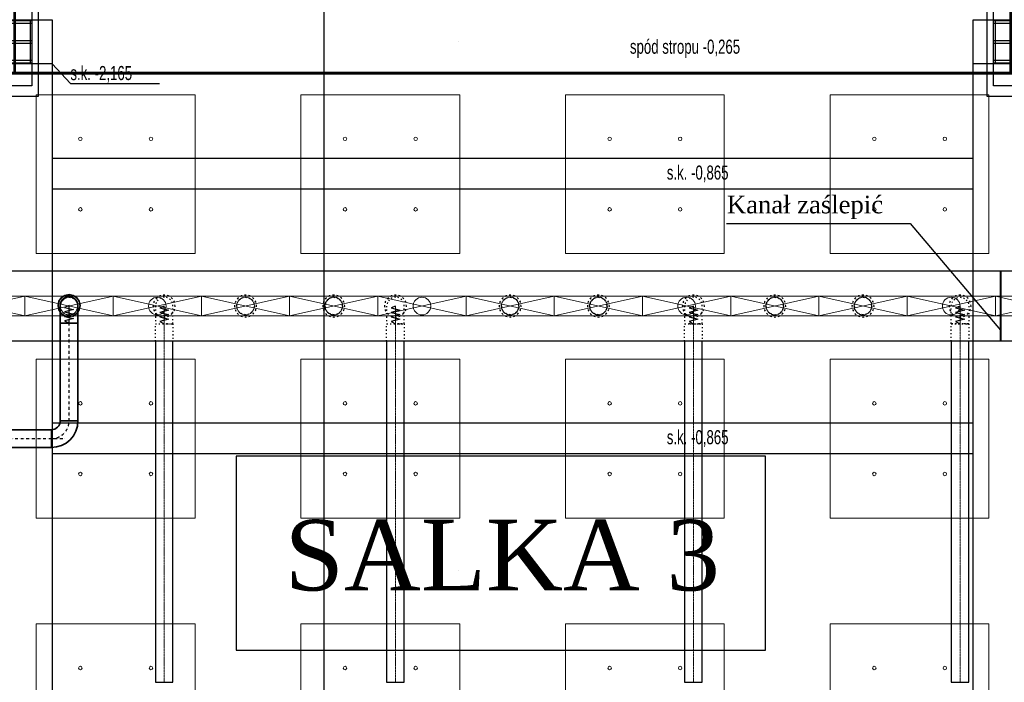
# Model space of a CAD drawing. Header units: centimetres. Extents: x -228435 to 46820, y -89367 to 152985.
# Tile 161 of 256: x -34128 to -22966, y 33738 to 41250. Entities that reach past the tile are written whole.
import ezdxf

# ---------------------------------------------------------------- set-up
doc = ezdxf.new("R2010")
doc.units = ezdxf.units.CM
doc.header["$LTSCALE"] = 50
doc.header["$PDMODE"] = 35
doc.header["$PDSIZE"] = 0.1
for name, pattern in [('01-103-Went PP_poziom-0_5$0$DASHDOT', [25.4, 12.7, -6.35, 0, -6.35]), ('CADVENT_CENTERLINE', [9.9, 7.4, -1, 0.5, -1]), ('CADVENT_HIDDEN', [0.8, 0.25, -0.55]), ('Kondygnacja  -0_5$0$HIDDEN', [9.525, 6.35, -3.175]), ('Kondygnacja  -0_5$0$HIDDEN2', [4.7625, 3.175, -1.5875]), ('Osie rzutów$0$DASHDOT2', [12.7, 6.35, -3.175, 0, -3.175])]:
    doc.linetypes.add(name, pattern=pattern)
doc.layers.get('0').update_dxf_attribs({"color": 8})
doc.layers.get('DEFPOINTS').update_dxf_attribs({"color": 8})
for name, color, linetype in [('01-103-Went PP_poziom-0_5$0$L_Nawiew', 250, 'Continuous'), ('bgde-nawiewEXP', 250, 'Continuous'), ('bgde-nawiewHIDDEN', 250, 'Continuous'), ('IS_zmiany 2024', 3, 'Continuous'), ('Kondygnacja  -0_5$0$ARCH_KONSTR_POWYŻEJ RZUTU', 8, 'Kondygnacja  -0_5$0$HIDDEN'), ('Kondygnacja  -0_5$0$ARCH_KONSTR_POWYŻEJ RZUTU_IST', 8, 'Kondygnacja  -0_5$0$HIDDEN2'), ('Kondygnacja  -0_5$0$ARCH_KONSTRUKCJA_NIEWIDOCZNA', 8, 'Continuous'), ('Kondygnacja  -0_5$0$ARCH_OKŁADZINA', 8, 'Continuous'), ('Kondygnacja  -0_5$0$ARCH_SŁUPY', 8, 'Continuous'), ('Osie rzutów$0$ARCH_INFO_OSIE_IST', 8, 'Osie rzutów$0$DASHDOT2'), ('Osie rzutów$0$ARCH_INFO_OSIE_OPISY_IST', 8, 'Continuous')]:
    doc.layers.add(name, color=color, linetype=linetype)
for name, color, linetype, lineweight in [('bgde-nawiewCEN', 7, 'Continuous', 13), ('bgde_nawiewnik', 11, 'Continuous', 5), ('Kondygnacja  -0_5$0$ARCH_INFO_WYMIARY', 8, 'Continuous', 9), ('SU Lampy kwadratowe  -05$0$ARCH_SUFITY_PODWIESZANE', 8, 'Continuous', 9)]:
    doc.layers.add(name, color=color, linetype=linetype, lineweight=lineweight)
doc.styles.add('Kondygnacja  -0_5$0$BIKTS', font='bikromsw.shx', dxfattribs={"width": 0.8})
doc.styles.add('Kondygnacja  -0_5$0$Romans', font='Romans.shx', dxfattribs={"width": 0.7})
doc.dimstyles.new('Kondygnacja  -0_5$0$Wymiary 1-100', dxfattribs={"dimtxt": 12, "dimasz": 10, "dimexe": 5, "dimexo": 0, "dimgap": 4, "dimtad": 1, "dimrnd": 0.5, "dimzin": 12, "dimdsep": 46, "dimtxsty": 'Kondygnacja  -0_5$0$Romans', "dimblk": 'Kondygnacja  -0_5$0$_Oblique', "dimcen": 10, "dimdle": 10, "dimclrt": 55, "dimazin": 0, "dimtfac": 1, "dimtmove": 1, "dimatfit": 3, "dimfxl": 8, "dimfxlon": 1, "dimtolj": 1, "dimtzin": 0, "dimarcsym": 0})
pattern_1 = [(45, (-1133.3117, -3177.9858), (-0.6735192, 0.6735192), [])]

# ---------------------------------------------------------------- blocks, each defined once
blk = doc.blocks.new('Osie rzutów')
at = {"layer": 'Osie rzutów$0$ARCH_INFO_OSIE_IST', "ltscale": 10}
for p, q in [((9260, 12510), (9260, 4623.26)), ((4436.04, 8600), (15156.54, 8600)), ((4436.24, 8000), (15156.54, 8000))]:
    blk.add_line(p, q, dxfattribs=at)
blk = doc.blocks.new('SU Lampy kwadratowe  -05$0$moduł sufitu')
at = {"layer": 'SU Lampy kwadratowe  -05$0$ARCH_SUFITY_PODWIESZANE'}
for points in [[(60, -60), (240, -60), (240, -240), (60, -240)], [(360, -60), (540, -60), (540, -240), (360, -240)], [(60, -360), (240, -360), (240, -540), (60, -540)], [(360, -360), (540, -360), (540, -540), (360, -540)]]:
    blk.add_lwpolyline(points, close=True, dxfattribs=at)
for centre in [(110, -110), (190, -110), (410, -110), (490, -110), (110, -190), (190, -190), (410, -190), (490, -190), (110, -410), (190, -410), (410, -410), (490, -410), (110, -490), (190, -490), (410, -490), (490, -490)]:
    blk.add_circle(centre, 2, dxfattribs=at)
blk = doc.blocks.new('SU Lampy kwadratowe  -05')
at = {"layer": 'SU Lampy kwadratowe  -05$0$ARCH_SUFITY_PODWIESZANE'}
for p in [(8660, 8600), (9260, 8600), (8660, 8000), (9260, 8000)]:
    blk.add_blockref('SU Lampy kwadratowe  -05$0$moduł sufitu', p, dxfattribs=at)
blk = doc.blocks.new('Kondygnacja  -0_5$0$_Oblique')
at = {"color": 0, "linetype": 'ByBlock', "lineweight": -2}
blk.add_line((-0.5, -0.5), (0.5, 0.5), dxfattribs=at)
blk = doc.blocks.new('*D152')
at = {"layer": 'DEFPOINTS', "color": 0}
for p in [(-29490, 82605), (-29490, 13059), (-30690, 12765)]:
    blk.add_point(p, dxfattribs=at)
at = {"layer": 'Kondygnacja  -0_5$0$ARCH_INFO_WYMIARY', "color": 0, "lineweight": -2}
for p, q in [((-30690, 13051), (-30690, 13064)), ((-29490, 13067), (-29490, 13054)), ((-30700, 13059), (-29480, 13059))]:
    blk.add_line(p, q, dxfattribs=at)
at = {"layer": 'Kondygnacja  -0_5$0$ARCH_INFO_WYMIARY', "color": 0, "lineweight": -2, "xscale": 10, "yscale": 10, "zscale": 10, "rotation": 180}
blk.add_blockref('Kondygnacja  -0_5$0$_Oblique', (-30690, 13059), dxfattribs=at)
at = {"layer": 'Kondygnacja  -0_5$0$ARCH_INFO_WYMIARY', "color": 0, "lineweight": -2, "xscale": 10, "yscale": 10, "zscale": 10}
blk.add_blockref('Kondygnacja  -0_5$0$_Oblique', (-29490, 13059), dxfattribs=at)
at = {"layer": 'Kondygnacja  -0_5$0$ARCH_INFO_WYMIARY', "color": 55, "insert": (-30090, 13069), "char_height": 12, "attachment_point": 5, "style": 'Kondygnacja  -0_5$0$Romans'}
blk.add_mtext('\\A1;1200', dxfattribs=at)
blk = doc.blocks.new('Kondygnacja  -0_5$0$słup_kwadrat')
at = {"layer": 'Kondygnacja  -0_5$0$ARCH_SŁUPY', "lineweight": 40}
h = blk.add_hatch(dxfattribs=at)
h.set_pattern_fill('ANSI31', color=256, scale=0.3, style=0)
h.set_pattern_definition(pattern_1)
h.paths.add_polyline_path([(36, 34), (39, 34), (39, 84), (36, 84)])
h = blk.add_hatch(dxfattribs=at)
h.set_pattern_fill('ANSI31', color=256, scale=0.3, style=0)
h.set_pattern_definition(pattern_1)
h.paths.add_polyline_path([(89, 80), (89, 83), (39, 83), (39, 80)])
h = blk.add_hatch(dxfattribs=at)
h.set_pattern_fill('ANSI31', color=256, scale=0.3, style=0)
h.set_pattern_definition(pattern_1)
h.paths.add_polyline_path([(89, 34), (92, 34), (92, 84), (89, 84)])
h = blk.add_hatch(dxfattribs=at)
h.set_pattern_fill('ANSI31', color=256, scale=0.3, style=0)
h.set_pattern_definition(pattern_1)
h.paths.add_polyline_path([(89, 57.5), (89, 60.5), (39, 60.5), (39, 57.5)])
h = blk.add_hatch(dxfattribs=at)
h.set_pattern_fill('ANSI31', color=256, scale=0.3, style=0)
h.set_pattern_definition(pattern_1)
h.paths.add_polyline_path([(89, 35), (89, 38), (39, 38), (39, 35)])
at = {"layer": 'Kondygnacja  -0_5$0$ARCH_KONSTRUKCJA_NIEWIDOCZNA'}
blk.add_lwpolyline([(119, 109), (119, 9), (9, 9), (9, 109)], close=True, dxfattribs=at)
for points in [[(36, 109), (36, 84)], [(39, 109), (39, 84)], [(62.5, 109), (62.5, 83)], [(65.5, 109), (65.5, 83)], [(89, 109), (89, 84)], [(92, 109), (92, 84)], [(9, 83), (36, 83)], [(9, 80), (36, 80)], [(92, 83), (119, 83)], [(92, 80), (119, 80)], [(9, 60.5), (36, 60.5)], [(9, 57.5), (36, 57.5)], [(92, 60.5), (119, 60.5)], [(92, 57.5), (119, 57.5)], [(9, 38), (36, 38)], [(9, 35), (36, 35)], [(36, 34), (36, 9)], [(39, 34), (39, 9)], [(62.5, 35), (62.5, 9)], [(65.5, 35), (65.5, 9)], [(89, 34), (89, 9)], [(92, 38), (119, 38)], [(92, 35), (119, 35)], [(92, 34), (92, 9)]]:
    blk.add_lwpolyline(points, dxfattribs=at)
at = {"layer": 'Kondygnacja  -0_5$0$ARCH_OKŁADZINA'}
blk.add_lwpolyline([(2, 121), (126, 121), (126, -3), (2, -3)], close=True, dxfattribs=at)
at = {"layer": 'Kondygnacja  -0_5$0$ARCH_SŁUPY', "lineweight": 40}
for p, q in [((39, 60.5), (89, 60.5)), ((89, 57.5), (39, 57.5))]:
    blk.add_line(p, q, dxfattribs=at)
at = {"layer": 'Kondygnacja  -0_5$0$ARCH_SŁUPY', "lineweight": 50, "const_width": 3}
blk.add_lwpolyline([(28.5, 94.5), (99.5, 94.5), (99.5, 23.5), (28.5, 23.5)], close=True, dxfattribs=at)
at = {"layer": 'Kondygnacja  -0_5$0$ARCH_SŁUPY', "lineweight": 40}
for points in [[(36, 84), (39, 84), (39, 34), (36, 34)], [(89, 84), (92, 84), (92, 34), (89, 34)]]:
    blk.add_lwpolyline(points, close=True, dxfattribs=at)
for points in [[(89, 83), (39, 83)], [(39, 80), (89, 80)], [(89, 38), (39, 38)], [(39, 35), (89, 35)]]:
    blk.add_lwpolyline(points, dxfattribs=at)
blk = doc.blocks.new('Kondygnacja  -0_5$0$konstrukcja istniejąca -0.5')
at = {"layer": 'Kondygnacja  -0_5$0$ARCH_KONSTR_POWYŻEJ RZUTU_IST', "ltscale": 10}
for points in [[(8738, 8575), (8582, 8575), (8582, 8625), (8738, 8625), (8738, 8575)], [(9938, 8575), (9782, 8575), (9782, 8625), (9938, 8625), (9938, 8575)], [(8738, 8575), (8738, 7425)], [(9782, 7425), (9782, 8575)], [(8738, 8167.9), (9782, 8167.9)], [(9782, 8132.9), (8738, 8132.9)]]:
    blk.add_lwpolyline(points, dxfattribs=at)
at = {"layer": 'Kondygnacja  -0_5$0$ARCH_KONSTR_POWYŻEJ RZUTU_IST', "ltscale": 10, "elevation": 0}
for points in [[(8713, 8625), (8713, 8575)], [(9807, 8625), (9807, 8575)], [(8738, 8467.9), (9782, 8467.9)], [(9782, 8432.9), (8738, 8432.9)]]:
    blk.add_lwpolyline(points, dxfattribs=at)
at = {"layer": 'Kondygnacja  -0_5$0$ARCH_KONSTR_POWYŻEJ RZUTU_IST'}
blk.add_lwpolyline([(8738, 8575), (8758.7, 8552.5), (8859.8, 8552.5)], dxfattribs=at)
at = {"layer": 'Kondygnacja  -0_5$0$ARCH_KONSTR_POWYŻEJ RZUTU_IST', "style": 'Kondygnacja  -0_5$0$BIKTS', "width": 0.7}
for s, p in [('spód stropu -0,265', (9393, 8586.4)), ('s.k. -2,165', (8758.7, 8556.5)), ('s.k. -0,865', (9434.8, 8443.7)), ('s.k. -0,865', (9434.8, 8143.7))]:
    blk.add_text(s, height=16, dxfattribs=at).set_placement(p)
blk = doc.blocks.new('*D179')
at = {"layer": 'DEFPOINTS', "color": 0}
for p in [(-24020, 81900), (-25166, 12688), (-24020, 12493)]:
    blk.add_point(p, dxfattribs=at)
at = {"layer": 'Kondygnacja  -0_5$0$ARCH_INFO_WYMIARY', "color": 0, "lineweight": -2}
for p, q in [((-25176, 12493), (-24010, 12493)), ((-25166, 12501), (-25166, 12488)), ((-24020, 12501), (-24020, 12488))]:
    blk.add_line(p, q, dxfattribs=at)
at = {"layer": 'Kondygnacja  -0_5$0$ARCH_INFO_WYMIARY', "color": 0, "lineweight": -2, "xscale": 10, "yscale": 10, "zscale": 10, "rotation": 180}
blk.add_blockref('Kondygnacja  -0_5$0$_Oblique', (-25166, 12493), dxfattribs=at)
at = {"layer": 'Kondygnacja  -0_5$0$ARCH_INFO_WYMIARY', "color": 0, "lineweight": -2, "xscale": 10, "yscale": 10, "zscale": 10}
blk.add_blockref('Kondygnacja  -0_5$0$_Oblique', (-24020, 12493), dxfattribs=at)
at = {"layer": 'Kondygnacja  -0_5$0$ARCH_INFO_WYMIARY', "color": 55, "insert": (-24593, 12503), "char_height": 12, "attachment_point": 5, "style": 'Kondygnacja  -0_5$0$Romans'}
blk.add_mtext('\\A1;1145.5', dxfattribs=at)
blk = doc.blocks.new('*D196')
at = {"layer": 'DEFPOINTS', "color": 0}
for p in [(-30050, 80238), (-30300, 80097), (-30300, 12524)]:
    blk.add_point(p, dxfattribs=at)
at = {"layer": 'Kondygnacja  -0_5$0$ARCH_INFO_WYMIARY', "color": 0, "lineweight": -2}
for p, q in [((-30040, 80097), (-30310, 80097)), ((-30300, 80089), (-30300, 80102)), ((-30050, 80105), (-30050, 80092))]:
    blk.add_line(p, q, dxfattribs=at)
at = {"layer": 'Kondygnacja  -0_5$0$ARCH_INFO_WYMIARY', "color": 0, "lineweight": -2, "xscale": 10, "yscale": 10, "zscale": 10, "rotation": 180}
blk.add_blockref('Kondygnacja  -0_5$0$_Oblique', (-30300, 80097), dxfattribs=at)
at = {"layer": 'Kondygnacja  -0_5$0$ARCH_INFO_WYMIARY', "color": 0, "lineweight": -2, "xscale": 10, "yscale": 10, "zscale": 10}
blk.add_blockref('Kondygnacja  -0_5$0$_Oblique', (-30050, 80097), dxfattribs=at)
at = {"layer": 'Kondygnacja  -0_5$0$ARCH_INFO_WYMIARY', "color": 55, "insert": (-30175, 80107), "char_height": 12, "attachment_point": 5, "style": 'Kondygnacja  -0_5$0$Romans'}
blk.add_mtext('\\A1;250', dxfattribs=at)
blk = doc.blocks.new('*D212')
at = {"layer": 'DEFPOINTS', "color": 0}
for p in [(-30586, 81900), (-30681, 12490), (9064, 12490)]:
    blk.add_point(p, dxfattribs=at)
at = {"layer": 'Kondygnacja  -0_5$0$ARCH_INFO_WYMIARY', "color": 0, "lineweight": -2}
for p, q in [((-30673, 81900), (-30686, 81900)), ((-30681, 81910), (-30681, 12480)), ((-30673, 12490), (-30686, 12490))]:
    blk.add_line(p, q, dxfattribs=at)
at = {"layer": 'Kondygnacja  -0_5$0$ARCH_INFO_WYMIARY', "color": 0, "lineweight": -2, "xscale": 10, "yscale": 10, "zscale": 10}
for p, rotation in [((-30681, 81900), 90), ((-30681, 12490), 270)]:
    blk.add_blockref('Kondygnacja  -0_5$0$_Oblique', p, dxfattribs=dict(at, rotation=rotation))
at = {"layer": 'Kondygnacja  -0_5$0$ARCH_INFO_WYMIARY', "color": 55, "insert": (-30691, 47195), "char_height": 12, "attachment_point": 5, "rotation": 90, "style": 'Kondygnacja  -0_5$0$Romans'}
blk.add_mtext('\\A1;69410.5', dxfattribs=at)
blk = doc.blocks.new('*D217')
at = {"layer": 'DEFPOINTS', "color": 0}
for p in [(-29300, 78695), (-29180, 78396), (-29180, 12369)]:
    blk.add_point(p, dxfattribs=at)
at = {"layer": 'Kondygnacja  -0_5$0$ARCH_INFO_WYMIARY', "color": 0, "lineweight": -2}
for p, q in [((-29310, 78396), (-29170, 78396)), ((-29300, 78404), (-29300, 78391)), ((-29180, 78388), (-29180, 78401))]:
    blk.add_line(p, q, dxfattribs=at)
at = {"layer": 'Kondygnacja  -0_5$0$ARCH_INFO_WYMIARY', "color": 0, "lineweight": -2, "xscale": 10, "yscale": 10, "zscale": 10, "rotation": 180}
blk.add_blockref('Kondygnacja  -0_5$0$_Oblique', (-29300, 78396), dxfattribs=at)
at = {"layer": 'Kondygnacja  -0_5$0$ARCH_INFO_WYMIARY', "color": 0, "lineweight": -2, "xscale": 10, "yscale": 10, "zscale": 10}
blk.add_blockref('Kondygnacja  -0_5$0$_Oblique', (-29180, 78396), dxfattribs=at)
at = {"layer": 'Kondygnacja  -0_5$0$ARCH_INFO_WYMIARY', "color": 55, "insert": (-29240, 78406), "char_height": 12, "attachment_point": 5, "style": 'Kondygnacja  -0_5$0$Romans'}
blk.add_mtext('\\A1;120', dxfattribs=at)
blk = doc.blocks.new('*D218')
at = {"layer": 'DEFPOINTS', "color": 0}
for p in [(-29180, 78695), (-24020, 12370), (-24020, 12070)]:
    blk.add_point(p, dxfattribs=at)
at = {"layer": 'Kondygnacja  -0_5$0$ARCH_INFO_WYMIARY', "color": 0, "lineweight": -2}
for p, q in [((-29190, 12070), (-24010, 12070)), ((-29180, 12078), (-29180, 12065)), ((-24020, 12078), (-24020, 12065))]:
    blk.add_line(p, q, dxfattribs=at)
at = {"layer": 'Kondygnacja  -0_5$0$ARCH_INFO_WYMIARY', "color": 0, "lineweight": -2, "xscale": 10, "yscale": 10, "zscale": 10, "rotation": 180}
blk.add_blockref('Kondygnacja  -0_5$0$_Oblique', (-29180, 12070), dxfattribs=at)
at = {"layer": 'Kondygnacja  -0_5$0$ARCH_INFO_WYMIARY', "color": 0, "lineweight": -2, "xscale": 10, "yscale": 10, "zscale": 10}
blk.add_blockref('Kondygnacja  -0_5$0$_Oblique', (-24020, 12070), dxfattribs=at)
at = {"layer": 'Kondygnacja  -0_5$0$ARCH_INFO_WYMIARY', "color": 55, "insert": (-26600, 12080), "char_height": 12, "attachment_point": 5, "style": 'Kondygnacja  -0_5$0$Romans'}
blk.add_mtext('\\A1;5160', dxfattribs=at)
blk = doc.blocks.new('A$C066D7839')
at = {"layer": 'bgde_nawiewnik'}
for p, q in [((-50, -11.15), (-50, 11.15)), ((-50, 11.15), (50, 11.15)), ((-50, -11.15), (50, 11.15)), ((50, -11.15), (-50, 11.15)), ((50, 11.15), (50, -11.15)), ((50, -11.15), (-50, -11.15))]:
    blk.add_line(p, q, dxfattribs=at)
blk.add_circle((0, 0), 10, dxfattribs=at)

msp = doc.modelspace()

# ---------------------------------------------------------------- linework, layer by layer
at = {"layer": 'bgde-nawiewCEN', "linetype": 'CADVENT_CENTERLINE', "ltscale": 0.06}
for p, q in [((-32489.979, 38003.393), (-32489.979, 38003.868)), ((-32489.979, 38002.268), (-32489.979, 38003.393)), ((-32489.979, 38000.075), (-32489.979, 38002.268)), ((-32489.979, 37996.46), (-32489.979, 38000.075)), ((-32489.979, 37991.068), (-32489.979, 37996.46)), ((-32489.979, 37983.542), (-32489.979, 37991.068)), ((-32489.979, 37973.527), (-32489.979, 37983.542)), ((-32489.979, 37960.668), (-32489.979, 37973.527)), ((-32489.979, 37944.608), (-32489.979, 37960.668)), ((-29867.838, 38003.393), (-29867.838, 38003.868)), ((-29867.838, 38002.268), (-29867.838, 38003.393)), ((-29867.838, 38000.075), (-29867.838, 38002.268)), ((-29867.838, 37996.46), (-29867.838, 38000.075)), ((-29867.838, 37991.068), (-29867.838, 37996.46)), ((-29867.838, 37983.542), (-29867.838, 37991.068)), ((-29867.838, 37973.527), (-29867.838, 37983.542)), ((-29867.838, 37960.668), (-29867.838, 37973.527)), ((-29867.838, 37944.608), (-29867.838, 37960.668)), ((-26489.979, 38003.393), (-26489.979, 38003.868)), ((-26489.979, 38002.268), (-26489.979, 38003.393)), ((-26489.979, 38000.075), (-26489.979, 38002.268)), ((-26489.979, 37996.46), (-26489.979, 38000.075)), ((-26489.979, 37991.068), (-26489.979, 37996.46)), ((-26489.979, 37983.542), (-26489.979, 37991.068)), ((-26489.979, 37973.527), (-26489.979, 37983.542)), ((-26489.979, 37960.668), (-26489.979, 37973.527)), ((-26489.979, 37944.608), (-26489.979, 37960.668)), ((-23467.838, 38003.393), (-23467.838, 38003.868)), ((-23467.838, 38002.268), (-23467.838, 38003.393)), ((-23467.838, 38000.075), (-23467.838, 38002.268)), ((-23467.838, 37996.46), (-23467.838, 38000.075)), ((-23467.838, 37991.068), (-23467.838, 37996.46)), ((-23467.838, 37983.542), (-23467.838, 37991.068)), ((-23467.838, 37973.527), (-23467.838, 37983.542)), ((-23467.838, 37960.668), (-23467.838, 37973.527)), ((-23467.838, 37944.608), (-23467.838, 37960.668)), ((-32489.979, 37924.993), (-32489.979, 37944.608)), ((-32489.979, 37901.468), (-32489.979, 37924.993)), ((-32489.979, 37873.675), (-32489.979, 37901.468)), ((-32489.979, 37822.564), (-32489.979, 37873.675)), ((-29867.838, 37924.993), (-29867.838, 37944.608)), ((-29867.838, 37901.468), (-29867.838, 37924.993)), ((-29867.838, 37873.675), (-29867.838, 37901.468)), ((-29867.838, 37822.564), (-29867.838, 37873.675)), ((-26489.979, 37924.993), (-26489.979, 37944.608)), ((-26489.979, 37901.468), (-26489.979, 37924.993)), ((-26489.979, 37873.675), (-26489.979, 37901.468)), ((-26489.979, 37822.564), (-26489.979, 37873.675)), ((-23467.838, 37924.993), (-23467.838, 37944.608)), ((-23467.838, 37901.468), (-23467.838, 37924.993)), ((-23467.838, 37873.675), (-23467.838, 37901.468)), ((-23467.838, 37822.564), (-23467.838, 37873.675)), ((-32489.979, 37803.868), (-32489.979, 37822.564)), ((-32489.979, 33738.069), (-32489.979, 37803.868)), ((-29867.838, 37803.868), (-29867.838, 37822.564)), ((-29867.838, 33738.069), (-29867.838, 37803.868)), ((-26489.979, 37803.868), (-26489.979, 37822.564)), ((-26489.979, 33738.069), (-26489.979, 37803.868)), ((-23467.838, 37803.868), (-23467.838, 37822.564)), ((-23467.838, 33738.069), (-23467.838, 37803.868))]:
    msp.add_line(p, q, dxfattribs=at)
at = {"layer": 'bgde-nawiewEXP', "linetype": 'Continuous'}
for points in [[(-40588.801, 38403.941), (-19380.813, 38403.941), (-19380.813, 37603.941), (-40588.801, 37603.941)], [(-32589.979, 37603.941), (-32589.979, 33738.07), (-32389.979, 33738.07), (-32389.979, 37603.941)], [(-29967.838, 37603.941), (-29967.838, 33738.07), (-29767.838, 33738.07), (-29767.838, 37603.941)], [(-26589.979, 37603.941), (-26589.979, 33738.07), (-26389.979, 33738.07), (-26389.979, 37603.941)], [(-23567.838, 37603.941), (-23567.838, 33738.07), (-23367.838, 33738.07), (-23367.838, 37603.941)]]:
    msp.add_lwpolyline(points, dxfattribs=at)
at = {"layer": 'bgde-nawiewHIDDEN', "linetype": 'CADVENT_HIDDEN'}
for points in [[(-33692.838, 38003.868), (-33683.323, 37956.032), (-33656.226, 37915.479), (-33615.674, 37888.383), (-33567.838, 37878.868), (-33520.003, 37888.383), (-33479.45, 37915.479), (-33452.353, 37956.032), (-33442.838, 38003.868), (-33452.353, 38051.703), (-33479.45, 38092.256), (-33520.003, 38119.352), (-33567.838, 38128.868), (-33615.674, 38119.352), (-33656.226, 38092.256), (-33683.323, 38051.703)], [(-33692.838, 38003.868), (-33683.323, 37956.032), (-33656.226, 37915.479), (-33615.674, 37888.383), (-33567.838, 37878.868), (-33520.003, 37888.383), (-33479.45, 37915.479), (-33452.353, 37956.032), (-33442.838, 38003.868), (-33452.353, 38051.703), (-33479.45, 38092.256), (-33520.003, 38119.352), (-33567.838, 38128.868), (-33615.674, 38119.352), (-33656.226, 38092.256), (-33683.323, 38051.703)], [(-33667.838, 38003.868), (-33660.226, 37965.599), (-33638.549, 37933.157), (-33606.106, 37911.48), (-33567.838, 37903.868), (-33529.57, 37911.48), (-33497.127, 37933.157), (-33475.45, 37965.599), (-33467.838, 38003.868), (-33475.45, 38042.136), (-33497.127, 38074.578), (-33529.57, 38096.255), (-33567.838, 38103.868), (-33606.106, 38096.255), (-33638.549, 38074.578), (-33660.226, 38042.136)], [(-32614.979, 38003.868), (-32605.464, 37956.032), (-32578.368, 37915.479), (-32537.815, 37888.383), (-32489.979, 37878.868), (-32442.144, 37888.383), (-32401.591, 37915.479), (-32374.494, 37956.032), (-32364.979, 38003.868), (-32374.494, 38051.703), (-32401.591, 38092.256), (-32442.144, 38119.352), (-32489.979, 38128.868), (-32537.815, 38119.352), (-32578.368, 38092.256), (-32605.464, 38051.703)], [(-32614.979, 38003.868), (-32605.464, 37956.032), (-32578.368, 37915.479), (-32537.815, 37888.383), (-32489.979, 37878.868), (-32442.144, 37888.383), (-32401.591, 37915.479), (-32374.494, 37956.032), (-32364.979, 38003.868), (-32374.494, 38051.703), (-32401.591, 38092.256), (-32442.144, 38119.352), (-32489.979, 38128.868), (-32537.815, 38119.352), (-32578.368, 38092.256), (-32605.464, 38051.703)], [(-31692.838, 38003.868), (-31683.323, 37956.032), (-31656.226, 37915.479), (-31615.674, 37888.383), (-31567.838, 37878.868), (-31520.003, 37888.383), (-31479.45, 37915.479), (-31452.353, 37956.032), (-31442.838, 38003.868), (-31452.353, 38051.703), (-31479.45, 38092.256), (-31520.003, 38119.352), (-31567.838, 38128.868), (-31615.674, 38119.352), (-31656.226, 38092.256), (-31683.323, 38051.703)], [(-31692.838, 38003.868), (-31683.323, 37956.032), (-31656.226, 37915.479), (-31615.674, 37888.383), (-31567.838, 37878.868), (-31520.003, 37888.383), (-31479.45, 37915.479), (-31452.353, 37956.032), (-31442.838, 38003.868), (-31452.353, 38051.703), (-31479.45, 38092.256), (-31520.003, 38119.352), (-31567.838, 38128.868), (-31615.674, 38119.352), (-31656.226, 38092.256), (-31683.323, 38051.703)], [(-31667.838, 38003.868), (-31660.226, 38042.136), (-31638.549, 38074.578), (-31606.106, 38096.255), (-31567.838, 38103.868), (-31529.57, 38096.255), (-31497.127, 38074.578), (-31475.45, 38042.136), (-31467.838, 38003.868), (-31475.45, 37965.599), (-31497.127, 37933.157), (-31529.57, 37911.48), (-31567.838, 37903.868), (-31606.106, 37911.48), (-31638.549, 37933.157), (-31660.226, 37965.599)], [(-31667.838, 38003.868), (-31660.226, 38042.136), (-31638.549, 38074.578), (-31606.106, 38096.255), (-31567.838, 38103.868), (-31529.57, 38096.255), (-31497.127, 38074.578), (-31475.45, 38042.136), (-31467.838, 38003.868), (-31475.45, 37965.599), (-31497.127, 37933.157), (-31529.57, 37911.48), (-31567.838, 37903.868), (-31606.106, 37911.48), (-31638.549, 37933.157), (-31660.226, 37965.599)], [(-30692.838, 38003.868), (-30683.323, 37956.032), (-30656.226, 37915.479), (-30615.674, 37888.383), (-30567.838, 37878.868), (-30520.003, 37888.383), (-30479.45, 37915.479), (-30452.353, 37956.032), (-30442.838, 38003.868), (-30452.353, 38051.703), (-30479.45, 38092.256), (-30520.003, 38119.352), (-30567.838, 38128.868), (-30615.674, 38119.352), (-30656.226, 38092.256), (-30683.323, 38051.703)], [(-30692.838, 38003.868), (-30683.323, 37956.032), (-30656.226, 37915.479), (-30615.674, 37888.383), (-30567.838, 37878.868), (-30520.003, 37888.383), (-30479.45, 37915.479), (-30452.353, 37956.032), (-30442.838, 38003.868), (-30452.353, 38051.703), (-30479.45, 38092.256), (-30520.003, 38119.352), (-30567.838, 38128.868), (-30615.674, 38119.352), (-30656.226, 38092.256), (-30683.323, 38051.703)], [(-30667.838, 38003.868), (-30660.226, 37965.599), (-30638.549, 37933.157), (-30606.106, 37911.48), (-30567.838, 37903.868), (-30529.57, 37911.48), (-30497.127, 37933.157), (-30475.45, 37965.599), (-30467.838, 38003.868), (-30475.45, 38042.136), (-30497.127, 38074.578), (-30529.57, 38096.255), (-30567.838, 38103.868), (-30606.106, 38096.255), (-30638.549, 38074.578), (-30660.226, 38042.136)], [(-30667.838, 38003.868), (-30660.226, 38042.136), (-30638.549, 38074.578), (-30606.106, 38096.255), (-30567.838, 38103.868), (-30529.57, 38096.255), (-30497.127, 38074.578), (-30475.45, 38042.136), (-30467.838, 38003.868), (-30475.45, 37965.599), (-30497.127, 37933.157), (-30529.57, 37911.48), (-30567.838, 37903.868), (-30606.106, 37911.48), (-30638.549, 37933.157), (-30660.226, 37965.599)], [(-29992.838, 38003.868), (-29983.323, 37956.032), (-29956.226, 37915.479), (-29915.674, 37888.383), (-29867.838, 37878.868), (-29820.003, 37888.383), (-29779.45, 37915.479), (-29752.353, 37956.032), (-29742.838, 38003.868), (-29752.353, 38051.703), (-29779.45, 38092.256), (-29820.003, 38119.352), (-29867.838, 38128.868), (-29915.674, 38119.352), (-29956.226, 38092.256), (-29983.323, 38051.703)], [(-29992.838, 38003.868), (-29983.323, 37956.032), (-29956.226, 37915.479), (-29915.674, 37888.383), (-29867.838, 37878.868), (-29820.003, 37888.383), (-29779.45, 37915.479), (-29752.353, 37956.032), (-29742.838, 38003.868), (-29752.353, 38051.703), (-29779.45, 38092.256), (-29820.003, 38119.352), (-29867.838, 38128.868), (-29915.674, 38119.352), (-29956.226, 38092.256), (-29983.323, 38051.703)], [(-28692.838, 38003.868), (-28683.323, 37956.032), (-28656.226, 37915.479), (-28615.674, 37888.383), (-28567.838, 37878.868), (-28520.003, 37888.383), (-28479.45, 37915.479), (-28452.353, 37956.032), (-28442.838, 38003.868), (-28452.353, 38051.703), (-28479.45, 38092.256), (-28520.003, 38119.352), (-28567.838, 38128.868), (-28615.674, 38119.352), (-28656.226, 38092.256), (-28683.323, 38051.703)], [(-28692.838, 38003.868), (-28683.323, 37956.032), (-28656.226, 37915.479), (-28615.674, 37888.383), (-28567.838, 37878.868), (-28520.003, 37888.383), (-28479.45, 37915.479), (-28452.353, 37956.032), (-28442.838, 38003.868), (-28452.353, 38051.703), (-28479.45, 38092.256), (-28520.003, 38119.352), (-28567.838, 38128.868), (-28615.674, 38119.352), (-28656.226, 38092.256), (-28683.323, 38051.703)], [(-28667.838, 38003.868), (-28660.226, 38042.136), (-28638.549, 38074.578), (-28606.106, 38096.255), (-28567.838, 38103.868), (-28529.57, 38096.255), (-28497.127, 38074.578), (-28475.45, 38042.136), (-28467.838, 38003.868), (-28475.45, 37965.599), (-28497.127, 37933.157), (-28529.57, 37911.48), (-28567.838, 37903.868), (-28606.106, 37911.48), (-28638.549, 37933.157), (-28660.226, 37965.599)], [(-27692.838, 38003.868), (-27683.323, 37956.032), (-27656.226, 37915.479), (-27615.674, 37888.383), (-27567.838, 37878.868), (-27520.003, 37888.383), (-27479.45, 37915.479), (-27452.353, 37956.032), (-27442.838, 38003.868), (-27452.353, 38051.703), (-27479.45, 38092.256), (-27520.003, 38119.352), (-27567.838, 38128.868), (-27615.674, 38119.352), (-27656.226, 38092.256), (-27683.323, 38051.703)], [(-27692.838, 38003.868), (-27683.323, 37956.032), (-27656.226, 37915.479), (-27615.674, 37888.383), (-27567.838, 37878.868), (-27520.003, 37888.383), (-27479.45, 37915.479), (-27452.353, 37956.032), (-27442.838, 38003.868), (-27452.353, 38051.703), (-27479.45, 38092.256), (-27520.003, 38119.352), (-27567.838, 38128.868), (-27615.674, 38119.352), (-27656.226, 38092.256), (-27683.323, 38051.703)], [(-27667.838, 38003.868), (-27660.226, 37965.599), (-27638.549, 37933.157), (-27606.106, 37911.48), (-27567.838, 37903.868), (-27529.57, 37911.48), (-27497.127, 37933.157), (-27475.45, 37965.599), (-27467.838, 38003.868), (-27475.45, 38042.136), (-27497.127, 38074.578), (-27529.57, 38096.255), (-27567.838, 38103.868), (-27606.106, 38096.255), (-27638.549, 38074.578), (-27660.226, 38042.136)], [(-27667.838, 38003.868), (-27660.226, 38042.136), (-27638.549, 38074.578), (-27606.106, 38096.255), (-27567.838, 38103.868), (-27529.57, 38096.255), (-27497.127, 38074.578), (-27475.45, 38042.136), (-27467.838, 38003.868), (-27475.45, 37965.599), (-27497.127, 37933.157), (-27529.57, 37911.48), (-27567.838, 37903.868), (-27606.106, 37911.48), (-27638.549, 37933.157), (-27660.226, 37965.599)], [(-26614.979, 38003.868), (-26605.464, 37956.032), (-26578.368, 37915.479), (-26537.815, 37888.383), (-26489.979, 37878.868), (-26442.144, 37888.383), (-26401.591, 37915.479), (-26374.494, 37956.032), (-26364.979, 38003.868), (-26374.494, 38051.703), (-26401.591, 38092.256), (-26442.144, 38119.352), (-26489.979, 38128.868), (-26537.815, 38119.352), (-26578.368, 38092.256), (-26605.464, 38051.703)], [(-26614.979, 38003.868), (-26605.464, 37956.032), (-26578.368, 37915.479), (-26537.815, 37888.383), (-26489.979, 37878.868), (-26442.144, 37888.383), (-26401.591, 37915.479), (-26374.494, 37956.032), (-26364.979, 38003.868), (-26374.494, 38051.703), (-26401.591, 38092.256), (-26442.144, 38119.352), (-26489.979, 38128.868), (-26537.815, 38119.352), (-26578.368, 38092.256), (-26605.464, 38051.703)], [(-25692.838, 38003.868), (-25683.323, 37956.032), (-25656.226, 37915.479), (-25615.674, 37888.383), (-25567.838, 37878.868), (-25520.003, 37888.383), (-25479.45, 37915.479), (-25452.353, 37956.032), (-25442.838, 38003.868), (-25452.353, 38051.703), (-25479.45, 38092.256), (-25520.003, 38119.352), (-25567.838, 38128.868), (-25615.674, 38119.352), (-25656.226, 38092.256), (-25683.323, 38051.703)], [(-25692.838, 38003.868), (-25683.323, 37956.032), (-25656.226, 37915.479), (-25615.674, 37888.383), (-25567.838, 37878.868), (-25520.003, 37888.383), (-25479.45, 37915.479), (-25452.353, 37956.032), (-25442.838, 38003.868), (-25452.353, 38051.703), (-25479.45, 38092.256), (-25520.003, 38119.352), (-25567.838, 38128.868), (-25615.674, 38119.352), (-25656.226, 38092.256), (-25683.323, 38051.703)], [(-25667.838, 38003.868), (-25660.226, 37965.599), (-25638.549, 37933.157), (-25606.106, 37911.48), (-25567.838, 37903.868), (-25529.57, 37911.48), (-25497.127, 37933.157), (-25475.45, 37965.599), (-25467.838, 38003.868), (-25475.45, 38042.136), (-25497.127, 38074.578), (-25529.57, 38096.255), (-25567.838, 38103.868), (-25606.106, 38096.255), (-25638.549, 38074.578), (-25660.226, 38042.136)], [(-24692.838, 38003.868), (-24683.323, 37956.032), (-24656.226, 37915.479), (-24615.674, 37888.383), (-24567.838, 37878.868), (-24520.003, 37888.383), (-24479.45, 37915.479), (-24452.353, 37956.032), (-24442.838, 38003.868), (-24452.353, 38051.703), (-24479.45, 38092.256), (-24520.003, 38119.352), (-24567.838, 38128.868), (-24615.674, 38119.352), (-24656.226, 38092.256), (-24683.323, 38051.703)], [(-24692.838, 38003.868), (-24683.323, 37956.032), (-24656.226, 37915.479), (-24615.674, 37888.383), (-24567.838, 37878.868), (-24520.003, 37888.383), (-24479.45, 37915.479), (-24452.353, 37956.032), (-24442.838, 38003.868), (-24452.353, 38051.703), (-24479.45, 38092.256), (-24520.003, 38119.352), (-24567.838, 38128.868), (-24615.674, 38119.352), (-24656.226, 38092.256), (-24683.323, 38051.703)], [(-24667.838, 38003.868), (-24660.226, 37965.599), (-24638.549, 37933.157), (-24606.106, 37911.48), (-24567.838, 37903.868), (-24529.57, 37911.48), (-24497.127, 37933.157), (-24475.45, 37965.599), (-24467.838, 38003.868), (-24475.45, 38042.136), (-24497.127, 38074.578), (-24529.57, 38096.255), (-24567.838, 38103.868), (-24606.106, 38096.255), (-24638.549, 38074.578), (-24660.226, 38042.136)], [(-24667.838, 38003.868), (-24660.226, 38042.136), (-24638.549, 38074.578), (-24606.106, 38096.255), (-24567.838, 38103.868), (-24529.57, 38096.255), (-24497.127, 38074.578), (-24475.45, 38042.136), (-24467.838, 38003.868), (-24475.45, 37965.599), (-24497.127, 37933.157), (-24529.57, 37911.48), (-24567.838, 37903.868), (-24606.106, 37911.48), (-24638.549, 37933.157), (-24660.226, 37965.599)], [(-23592.838, 38003.868), (-23583.323, 37956.032), (-23556.226, 37915.479), (-23515.674, 37888.383), (-23467.838, 37878.868), (-23420.003, 37888.383), (-23379.45, 37915.479), (-23352.353, 37956.032), (-23342.838, 38003.868), (-23352.353, 38051.703), (-23379.45, 38092.256), (-23420.003, 38119.352), (-23467.838, 38128.868), (-23515.674, 38119.352), (-23556.226, 38092.256), (-23583.323, 38051.703)], [(-23592.838, 38003.868), (-23583.323, 37956.032), (-23556.226, 37915.479), (-23515.674, 37888.383), (-23467.838, 37878.868), (-23420.003, 37888.383), (-23379.45, 37915.479), (-23352.353, 37956.032), (-23342.838, 38003.868), (-23352.353, 38051.703), (-23379.45, 38092.256), (-23420.003, 38119.352), (-23467.838, 38128.868), (-23515.674, 38119.352), (-23556.226, 38092.256), (-23583.323, 38051.703)], [(-23567.838, 37803.868), (-23567.838, 38003.868), (-23560.226, 38042.136), (-23538.549, 38074.578), (-23506.106, 38096.255), (-23467.838, 38103.868), (-23429.57, 38096.255), (-23397.127, 38074.578), (-23375.45, 38042.136), (-23367.838, 38003.868), (-23367.838, 37803.868), (-23429.57, 37803.868), (-23429.57, 37803.867), (-23560.226, 37803.867)]]:
    msp.add_lwpolyline(points, close=True, dxfattribs=at)
for points in [[(-33660.226, 38042.136), (-33638.549, 38074.578), (-33606.106, 38096.255), (-33567.838, 38103.868), (-33529.57, 38096.255)], [(-33529.57, 38096.255), (-33567.838, 38103.868)], [(-33529.57, 38096.255), (-33497.127, 38074.578), (-33475.45, 38042.136)], [(-33475.45, 38042.136), (-33497.127, 38074.578)], [(-32589.979, 37603.941), (-32589.979, 37803.868), (-32389.979, 37803.868), (-32389.979, 38003.868), (-32397.591, 38042.136), (-32419.269, 38074.578), (-32451.711, 38096.255), (-32489.979, 38103.868), (-32528.248, 38096.255), (-32560.69, 38074.578), (-32582.367, 38042.136), (-32589.979, 38003.868), (-32589.979, 37803.867), (-32451.711, 37803.867)], [(-29967.838, 37603.941), (-29967.838, 37803.868), (-29767.838, 37803.868), (-29767.838, 38003.868), (-29775.45, 38042.136), (-29797.127, 38074.578), (-29829.57, 38096.255), (-29867.838, 38103.868), (-29906.106, 38096.255), (-29938.549, 38074.578), (-29960.226, 38042.136), (-29967.838, 38003.868), (-29967.838, 37803.867), (-29829.57, 37803.867)], [(-28667.838, 38003.868), (-28660.226, 38042.136), (-28638.549, 38074.578), (-28606.106, 38096.255), (-28567.838, 38103.868), (-28529.57, 38096.255)], [(-28667.838, 38003.868), (-28660.226, 37965.599), (-28638.549, 37933.157), (-28606.106, 37911.48), (-28567.838, 37903.868), (-28529.57, 37911.48), (-28497.127, 37933.157), (-28475.45, 37965.599), (-28467.838, 38003.868), (-28475.45, 38042.136), (-28497.127, 38074.578), (-28529.57, 38096.255), (-28567.838, 38103.868)], [(-26589.979, 37603.941), (-26589.979, 37803.868), (-26389.979, 37803.868), (-26389.979, 38003.868), (-26397.591, 38042.136), (-26419.269, 38074.578), (-26451.711, 38096.255), (-26489.979, 38103.868), (-26528.248, 38096.255), (-26560.69, 38074.578), (-26582.367, 38042.136), (-26589.979, 38003.868), (-26589.979, 37803.867), (-26528.248, 37803.867)], [(-25667.838, 38003.868), (-25660.226, 38042.136), (-25638.549, 38074.578), (-25606.106, 38096.255), (-25567.838, 38103.868), (-25529.57, 38096.255), (-25497.127, 38074.578), (-25475.45, 38042.136), (-25467.838, 38003.868), (-25475.45, 37965.599), (-25497.127, 37933.157)], [(-33667.838, 38003.868), (-33660.226, 38042.136)], [(-33660.226, 38042.136), (-33667.838, 38003.868)], [(-33667.838, 38003.868), (-33660.226, 37965.599), (-33638.549, 37933.157), (-33606.106, 37911.48), (-33567.838, 37903.868), (-33529.57, 37911.48)], [(-33529.57, 37911.48), (-33497.127, 37933.157), (-33475.45, 37965.599)], [(-33475.45, 37965.599), (-33497.127, 37933.157)], [(-33475.45, 37965.599), (-33467.838, 38003.868), (-33475.45, 38042.136)], [(-33475.45, 38042.136), (-33467.838, 38003.868)], [(-25667.838, 38003.868), (-25660.226, 37965.599), (-25638.549, 37933.157), (-25606.106, 37911.48)], [(-25497.127, 37933.157), (-25475.45, 37965.599)], [(-33529.57, 37911.48), (-33567.838, 37903.868)], [(-25606.106, 37911.48), (-25638.549, 37933.157)], [(-25606.106, 37911.48), (-25567.838, 37903.868), (-25529.57, 37911.48), (-25497.127, 37933.157)], [(-25497.127, 37933.157), (-25529.57, 37911.48)], [(-32451.711, 37803.867), (-32489.979, 37803.867)], [(-32451.711, 37803.867), (-32389.979, 37803.867), (-32389.979, 37603.941)], [(-29829.57, 37803.867), (-29867.838, 37803.867)], [(-29829.57, 37803.867), (-29797.127, 37803.867)], [(-29797.127, 37803.867), (-29829.57, 37803.867)], [(-29797.127, 37803.867), (-29767.838, 37803.867), (-29767.838, 37603.941)], [(-26528.248, 37803.867), (-26560.69, 37803.867)], [(-26528.248, 37803.867), (-26419.269, 37803.867)], [(-26419.269, 37803.867), (-26451.711, 37803.867)], [(-26419.269, 37803.867), (-26389.979, 37803.867), (-26389.979, 37603.941)], [(-23567.838, 37603.941), (-23567.838, 37803.868), (-23397.127, 37803.868), (-23397.127, 37803.867), (-23375.45, 37803.867)], [(-23375.45, 37803.867), (-23397.127, 37803.867)], [(-23375.45, 37803.867), (-23367.838, 37803.867), (-23367.838, 37603.941)]]:
    msp.add_lwpolyline(points, dxfattribs=at)
at = {"layer": 'bgde-nawiewHIDDEN', "elevation": 245}
msp.add_lwpolyline([(-33568.6, 38009.317), (-33618.6, 37988.019), (-33518.6, 37962.657), (-33618.6, 37937.437), (-33518.6, 37912.152), (-33618.6, 37886.617), (-33518.6, 37861.258), (-33618.6, 37835.799), (-33568.6, 37809.317)], dxfattribs=at)
at = {"layer": 'bgde-nawiewHIDDEN'}
for points in [[(-33567.838, 38003.868), (-33567.838, 38003.868)], [(-32489.979, 38003.868), (-32539.979, 37982.57), (-32439.979, 37957.208), (-32539.979, 37931.988), (-32439.979, 37906.703), (-32539.979, 37881.168), (-32439.979, 37855.809), (-32539.979, 37830.35), (-32489.979, 37803.868)], [(-31567.838, 38003.868), (-31567.838, 38003.868)], [(-30567.838, 38003.868), (-30567.838, 38003.868)], [(-29867.838, 38003.868), (-29917.838, 37982.57), (-29817.838, 37957.208), (-29917.838, 37931.988), (-29817.838, 37906.703), (-29917.838, 37881.168), (-29817.838, 37855.809), (-29917.838, 37830.35), (-29867.838, 37803.868)], [(-28567.838, 38003.868), (-28567.838, 38003.868)], [(-27567.838, 38003.868), (-27567.838, 38003.868)], [(-26489.979, 38003.868), (-26539.979, 37982.57), (-26439.979, 37957.208), (-26539.979, 37931.988), (-26439.979, 37906.703), (-26539.979, 37881.168), (-26439.979, 37855.809), (-26539.979, 37830.35), (-26489.979, 37803.868)], [(-25567.838, 38003.868), (-25567.838, 38003.868)], [(-24567.838, 38003.868), (-24567.838, 38003.868)], [(-23467.838, 38003.868), (-23517.838, 37982.57), (-23417.838, 37957.208), (-23517.838, 37931.988), (-23417.838, 37906.703), (-23517.838, 37881.168), (-23417.838, 37855.809), (-23517.838, 37830.35), (-23467.838, 37803.868)]]:
    msp.add_lwpolyline(points, dxfattribs=at)
at = {"layer": 'IS_zmiany 2024', "color": 2}
for p, q in [((-26113.739, 38939.907), (-24034.006, 38939.907)), ((-24034.006, 38939.907), (-23009.522, 37728.699))]:
    msp.add_line(p, q, dxfattribs=at)
at = {"layer": 'IS_zmiany 2024', "color": 6, "lineweight": 40}
msp.add_line((-23009.522, 38403.941), (-23009.522, 37603.941), dxfattribs=at)
at = {"layer": 'IS_zmiany 2024', "color": 250, "linetype": '01-103-Went PP_poziom-0_5$0$DASHDOT', "ltscale": 0.05}
for p, q in [((-33568.6, 38008.843, 245), (-33568.6, 38009.317, 245)), ((-33568.6, 38007.717, 245), (-33568.6, 38008.843, 245)), ((-33568.6, 38005.524, 245), (-33568.6, 38007.717, 245)), ((-33568.6, 38001.91, 245), (-33568.6, 38005.524, 245)), ((-33568.6, 37996.517, 245), (-33568.6, 38001.91, 245)), ((-33568.6, 37988.991, 245), (-33568.6, 37996.517, 245)), ((-33568.6, 37978.976, 245), (-33568.6, 37988.991, 245)), ((-33568.6, 37966.117, 245), (-33568.6, 37978.976, 245)), ((-33568.6, 37950.058, 245), (-33568.6, 37966.117, 245)), ((-33568.6, 37930.443, 245), (-33568.6, 37950.058, 245)), ((-33568.6, 37906.917, 245), (-33568.6, 37930.443, 245)), ((-33568.6, 37879.124, 245), (-33568.6, 37906.917, 245)), ((-33568.6, 37828.013, 245), (-33568.6, 37879.124, 245)), ((-33568.6, 37809.317, 245), (-33568.6, 37828.013, 245)), ((-33568.6, 36700.479, 245), (-33568.6, 37809.317, 245)), ((-36151.466, 36500.479, 245), (-33609.221, 36500.479, 245))]:
    msp.add_line(p, q, dxfattribs=at)
at = {"layer": 'IS_zmiany 2024', "color": 40, "lineweight": 60}
for points in [[(-47160, 52985), (-22185, 52985), (-22185, 40645), (-47160, 40645)], [(-47160, 40645), (-22185, 40645), (-22185, 28995), (-47160, 28975)]]:
    msp.add_lwpolyline(points, close=True, dxfattribs=at)
at = {"layer": 'IS_zmiany 2024', "color": 1, "lineweight": 35, "elevation": 245}
for points in [[(-33693.6, 38009.317), (-33684.085, 37961.482), (-33656.989, 37920.929), (-33616.436, 37893.832), (-33568.6, 37884.317), (-33520.765, 37893.832), (-33480.212, 37920.929), (-33453.115, 37961.482), (-33443.6, 38009.317), (-33453.115, 38057.152), (-33480.212, 38097.705), (-33520.765, 38124.802), (-33568.6, 38134.317), (-33616.436, 38124.802), (-33656.989, 38097.705), (-33684.085, 38057.152)], [(-33668.6, 37809.317), (-33468.6, 37809.317), (-33468.6, 38009.317), (-33476.212, 38047.585), (-33497.89, 38080.028), (-33530.332, 38101.705), (-33568.6, 38109.317), (-33606.869, 38101.705), (-33639.311, 38080.028), (-33660.988, 38047.585), (-33668.6, 38009.317), (-33668.6, 37828.013)], [(-36151.466, 36400.479), (-33768.6, 36400.479), (-33768.6, 36600.479), (-36151.466, 36600.479), (-36151.466, 36408.091)]]:
    msp.add_lwpolyline(points, close=True, dxfattribs=at)
for points in [[(-33668.6, 37809.317), (-33468.6, 37809.317), (-33468.6, 37608.495)], [(-33668.6, 37809.317), (-33668.6, 37608.495)], [(-33768.6, 36400.479), (-33710.073, 36406.244), (-33653.795, 36423.315), (-33601.929, 36451.038), (-33556.468, 36488.347), (-33519.159, 36533.808), (-33491.436, 36585.674), (-33474.365, 36641.952), (-33468.6, 36700.479), (-33668.6, 36700.479), (-33668.6, 37608.495)], [(-33768.6, 36400.479), (-33768.6, 36600.479), (-33749.091, 36602.401), (-33730.332, 36608.091), (-33713.043, 36617.332), (-33697.89, 36629.769), (-33685.453, 36644.922), (-33676.212, 36662.211), (-33670.522, 36680.97), (-33668.6, 36700.479), (-33468.6, 36700.479), (-33468.6, 37608.495)]]:
    msp.add_lwpolyline(points, dxfattribs=at)
at = {"layer": 'IS_zmiany 2024', "color": 2}
msp.add_lwpolyline([(-31674.95, 34103.28), (-25674.95, 34103.28), (-25674.95, 36303.28), (-31674.95, 36303.28)], close=True, dxfattribs=at)
at = {"layer": 'IS_zmiany 2024', "color": 250, "linetype": '01-103-Went PP_poziom-0_5$0$DASHDOT', "ltscale": 0.05}
msp.add_arc((-33768.6, 36700.479, 245), 200, 270, 0, dxfattribs=at)

# ---------------------------------------------------------------- block references
at = {"layer": '01-103-Went PP_poziom-0_5$0$L_Nawiew', "xscale": 10, "yscale": 10, "zscale": 10}
for p in [(-34567.836, 38003.868, 987.119), (-33567.836, 38003.868, 987.119), (-32567.836, 38003.868, 987.119), (-31567.836, 38003.868, 987.119), (-30567.836, 38003.868, 987.119), (-29567.836, 38003.868, 987.119), (-28567.836, 38003.868, 987.119), (-27567.836, 38003.868, 987.119), (-26567.836, 38003.868, 987.119), (-25567.836, 38003.868, 987.119), (-24567.836, 38003.868, 987.119), (-23567.836, 38003.868, 987.119), (-22567.836, 38003.868, 987.119)]:
    msp.add_blockref('A$C066D7839', p, dxfattribs=at)
at = {"layer": 'Kondygnacja  -0_5$0$ARCH_KONSTR_POWYŻEJ RZUTU', "xscale": 10, "yscale": 10, "zscale": 10}
msp.add_blockref('Kondygnacja  -0_5$0$konstrukcja istniejąca -0.5', (-121140, -45000), dxfattribs=at)
at = {"layer": 'Kondygnacja  -0_5$0$ARCH_SŁUPY', "xscale": 10, "yscale": 10, "zscale": 10}
for p in [(-35180, 40410), (-23180, 40410)]:
    msp.add_blockref('Kondygnacja  -0_5$0$słup_kwadrat', p, dxfattribs=at)
at = {"layer": 'Osie rzutów$0$ARCH_INFO_OSIE_OPISY_IST', "xscale": 10, "yscale": 10, "zscale": 10}
msp.add_blockref('Osie rzutów', (-121140, -45000), dxfattribs=at)
at = {"layer": 'SU Lampy kwadratowe  -05$0$ARCH_SUFITY_PODWIESZANE', "xscale": 10, "yscale": 10, "zscale": 10}
msp.add_blockref('SU Lampy kwadratowe  -05', (-121140, -45000), dxfattribs=at)

# ---------------------------------------------------------------- texts
at = {"layer": 'IS_zmiany 2024', "color": 2, "attachment_point": 1}
for s, insert, char_height, width in [('\\fTimes New Roman|b0|i0|c238|p18;\\A1;Kanał zaślepić', (-26110.31, 39254.555, 7680), 200, 6261.14258), ('\\fTimes New Roman|b0|i0|c238|p18;\\A1;SALKA 3\\P', (-31124.656, 35580.086, 15360), 800, 23167.66119)]:
    msp.add_mtext(s, dxfattribs=dict(at, insert=insert, char_height=char_height, width=width))

# ---------------------------------------------------------------- dimensions: what is measured, and where the dimension line sits
at = {"layer": 'Kondygnacja  -0_5$0$ARCH_INFO_WYMIARY'}
for base, p1, p2, picture, middle in [((-29490, 13059.178), (-30690, 12765), (-29490, 82605), '*D152', (-30090, 13069.178)), ((-24020, 12492.917), (-25165.562, 12687.772), (-24020, 81900), '*D179', (-24592.781, 12502.917)), ((-30300, 80097.163), (-30050, 80238.222), (-30300, 12523.822), '*D196', (-30175, 80107.163)), ((-29180, 78395.805), (-29300, 78695), (-29180, 12369.5), '*D217', (-29240, 78405.805)), ((-24020, 12070.305), (-29180, 78695), (-24020, 12369.5), '*D218', (-26600, 12080.305))]:
    dim = msp.add_linear_dim(base=base, p1=p1, p2=p2, dimstyle='Kondygnacja  -0_5$0$Wymiary 1-100', dxfattribs=at)
    dim.commit()
    dim.dimension.update_dxf_attribs({"geometry": picture, "text_midpoint": middle})
dim = msp.add_linear_dim(base=(-30681.114, 12489.5), p1=(-30586.301, 81900), p2=(9064, 12489.5), angle=90, dimstyle='Kondygnacja  -0_5$0$Wymiary 1-100', dxfattribs=at)
dim.commit()
dim.dimension.update_dxf_attribs({"geometry": '*D212', "text_midpoint": (-30691.114, 47194.75)})

doc.saveas('drawing.dxf')
